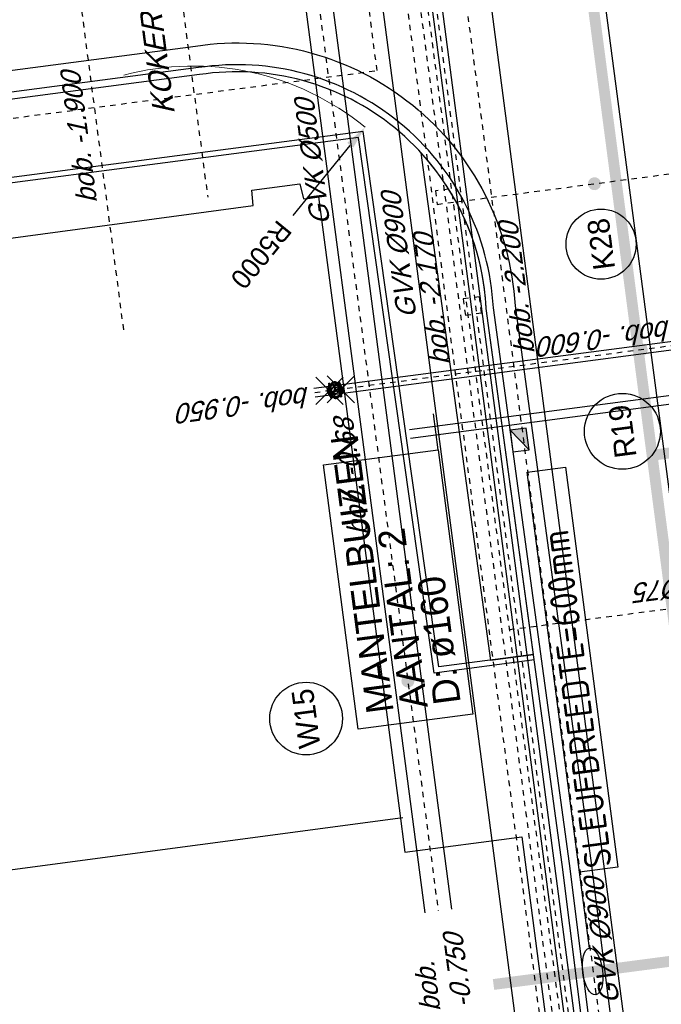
# Model space of a CAD drawing. Header units: metres. Extents: x 118052 to 118564, y 454784 to 455719.
# Tile 50 of 160: x 118233 to 118245, y 455247 to 455265. Entities that reach past the tile are written whole.
import ezdxf
from ezdxf.enums import TextEntityAlignment as Align

# ---------------------------------------------------------------- set-up
doc = ezdxf.new("R2010")
doc.units = ezdxf.units.M
doc.header["$LTSCALE"] = 0.5
doc.header["$PDMODE"] = 3
doc.header["$PDSIZE"] = 0.25
for name, pattern in [('DASHED', [19.05, 12.7, -6.35]), ('Tauw_HIDDEN', [9.525, 6.35, -3.175]), ('Tauw_L_Center1', [13, 8, -1.67, 1.66, -1.67]), ('Tauw_L_Center2', [6.499, 4, -0.833, 0.833, -0.833])]:
    doc.linetypes.add(name, pattern=pattern)
for name, color, linetype in [('_gebouwen', 7, 'Continuous'), ('_hatch sierplantsoenen', 96, 'Continuous'), ('_molgoot', 7, 'Continuous'), ('_ob10', 7, 'Continuous'), ('_straatkolk', 7, 'Continuous'), ('_tb13', 7, 'Continuous'), ('BHV plan', 7, 'Continuous'), ('EL_N_A_EB00----REVISIE~-_-----', 1, 'Continuous'), ('GRAAFWERKZAAMHEDEN', 6, 'Continuous'), ('KABELLOOP', 6, 'Continuous'), ('Koningsstal VIEUWPORT', 254, 'Continuous'), ('OL55_HAAG', 86, 'Continuous'), ('ZU_N_-_AB00----ONDERDEEL__18_^200~N_-----', 7, 'Continuous'), ('ZU_N_-_AB00----ONDERDEEL__20_^200~M_-----', 7, 'Continuous'), ('ZU_N_-_AL999---LK_pvc125_sdr34__20_^200~M_-----', 7, 'Continuous'), ('ZU_N_-_AL999---LP_PE-75_sdr00__18_^200~-_-----', 7, 'Continuous'), ('ZU_N_-_AL999---LS_gvk900_vgr05__18_^200~-_-----', 7, 'Continuous'), ('ZU_N_-_AL999---LW_gvk500_sdr00__18_^200~N_-----', 7, 'Continuous'), ('ZU_N_-_AL999---LW_gvk500_vgr05__18_^200~-_-----', 7, 'Continuous'), ('ZU_N_-_AL999---LW_gvk500_vgr05__18_^200~N_-----', 7, 'Continuous'), ('ZU_N_-_AL999---LW_gvk500_vgr05__20_^200~M_-----', 7, 'Continuous'), ('ZU_N_-_AL999---LW_gvk900_vgr05__18_^200~-_-----', 7, 'Continuous'), ('ZU_N_-_AL999---LW_gvk900_vgr05__18_^200~N_-----', 7, 'Continuous'), ('ZU_N_-_AL999---LW_pvc160_vbr11__18_^200~N_-----', 7, 'Continuous'), ('ZU_N_-_AL999---LW_pvc160_vbr11__20_^200~M_-----', 7, 'Continuous'), ('ZU_N_-_DX1AMA--_maatvoering_BGRN_18_^200~-_-----', 7, 'Continuous'), ('ZU_N_-_EL999---LB_PE-110_sdr00~H_-----', 2, 'Tauw_L_Center2'), ('ZU_N_-_EL999---LK_pvc125_sdr34~H_-----', 2, 'Tauw_L_Center2'), ('ZU_N_-_EL999---LP_PE-75_sdr00~H_-----', 2, 'Tauw_L_Center2'), ('ZU_N_-_EL999---LR_PE-110_sdr00~H_-----', 2, 'Tauw_L_Center2'), ('ZU_N_-_EL999---LW_gvk500_sdr00~H_-----', 2, 'Tauw_L_Center2'), ('ZU_N_-_EL999---LW_gvk500_vgr05~H_-----', 2, 'Tauw_L_Center2'), ('ZU_N_-_EL999---LW_gvk500_vgr05~W_-----', 2, 'Continuous'), ('ZU_N_-_EL999---LW_gvk900_vgr05~H_-----', 2, 'Tauw_L_Center1'), ('ZU_N_-_EL999---LW_gvk900_vgr05~W_-----', 2, 'Continuous'), ('ZU_N_-_EL999---LW_pvc160_vbr11~H_-----', 2, 'Tauw_L_Center2'), ('ZU_N_-_EL999---LW_pvc160_vbr11~W_-----', 8, 'Continuous'), ('ZU_N_-_EL999---SYM_STRAATKOLK~-_----c', 7, 'Tauw_L_Center2'), ('ZU_N_-_ML999---LK_pvc125_sdr34__20_^200~M_-----', 7, 'Continuous'), ('ZU_N_-_ML999---LW_gvk500_vgr05__20_^200~M_-----', 7, 'Continuous'), ('ZU_N_-_ML999---LW_pvc160_vbr11__20_^200~M_-----', 7, 'Continuous'), ('ZU_N_A_EL999---L__GY-AFSLUITER-150_pn10~W_-----', 8, 'Continuous'), ('ZU_N_D_EB00----ONDERDEEL~-_---H-', 2, 'Tauw_HIDDEN')]:
    doc.layers.add(name, color=color, linetype=linetype)
doc.styles.add('BURO-025', font='Isocp.shx', dxfattribs={"height": 500})
doc.styles.add('TAUW-ISOCP', font='tcb_isocp.shx')
doc.styles.add('tcb_isocp', font='tcb_isocp.shx')
doc.dimstyles.new('tzu18-dot_^200', dxfattribs={"dimscale": 200, "dimtxt": 1.8, "dimasz": 3, "dimexe": 2, "dimexo": 0, "dimgap": 0.5, "dimtad": 1, "dimdec": 0, "dimzin": 0, "dimdsep": 46, "dimtxsty": 'TAUW-ISOCP', "dimblk": 'DOTSMALL', "dimcen": 2, "dimdle": 1.5, "dimclre": 8, "dimadec": 0, "dimazin": 0, "dimtp": 1, "dimtm": 1, "dimtfac": 1, "dimtix": 1, "dimtmove": 1, "dimatfit": 3, "dimldrblk": 'DOTSMALL', "dimfxl": 1, "dimtvp": 0.5, "dimtolj": 1, "dimtzin": 0, "dimlwd": -1, "dimlwe": 5, "dimarcsym": 0})

# ---------------------------------------------------------------- blocks, each defined once
blk = doc.blocks.new('*U9')
at = {"layer": '_straatkolk'}
blk.add_hatch(color=256, dxfattribs=at).paths.add_polyline_path([(0.2, -0.15), (0.2, 0.15), (-0.2, -0.15)])
blk.add_lwpolyline([(0.2, -0.15), (0.2, 0.15), (-0.2, 0.15), (-0.2, -0.15)], close=True, dxfattribs=at)
blk.add_lwpolyline([(-0.2, -0.15), (0.2, 0.15)], dxfattribs=at)
blk = doc.blocks.new('meAF150T')
at = {"color": 0}
for p, q in [((0, -105), (0, 105)), ((5, 140), (25, 140)), ((5, 80), (5, 140)), ((5, -140), (5, 80)), ((25, 80), (25, 140)), ((25, 85), (35, 85)), ((25, 85), (25, -85)), ((37, 76), (37, -75)), ((173, 76), (173, -75)), ((185, 85), (175, 85)), ((185, 140), (185, 85)), ((185, 140), (205, 140)), ((185, -85), (185, 85)), ((205, 140), (205, -80)), ((210, 105), (210, -105)), ((25, -140), (5, -140)), ((35, -85), (25, -85)), ((25, -140), (25, -85)), ((185, -85), (175, -85)), ((185, -80), (185, -140)), ((205, -140), (185, -140)), ((205, -80), (205, -140))]:
    blk.add_line(p, q, dxfattribs=at)
at = {"color": 251}
for p, q in [((97, 80), (97, 20)), ((113, 80), (113, 20)), ((28, -39), (81, -9)), ((36, -52), (88, -22)), ((174, -52), (122, -22)), ((182, -39), (129, -9))]:
    blk.add_line(p, q, dxfattribs=at)
for radius in [142, 135, 8.29]:
    blk.add_circle((105, -4), radius, dxfattribs=at)
at = {"color": 0}
blk.add_circle((105, -4), 61.8, dxfattribs=at)
at = {"color": 251}
for centre, radius, start, end in [((105, -4), 123, 111.1267, 188.8733), ((105, -4), 115, 111.1267, 188.8733), ((72, 80), 32.3, 0, 111.1267), ((72, 80), 25, 0, 111.1267), ((105, -4), 19.3, 126.6559, 173.3441), ((88, 20), 10, 306.6559, 0), ((138, 80), 32.3, 68.8733, 180), ((138, 80), 25, 68.8733, 180), ((123, 20), 10, 180, 233.3441), ((105, -4), 19.3, 6.6559, 53.3441), ((105, -4), 115, 351.1267, 68.8733), ((105, -4), 123, 351.1267, 68.8733), ((16, -18), 32.3, 188.8733, 300), ((16, -18), 25, 188.8733, 300), ((48, -74), 32.3, 120, 231.1267), ((48, -74), 25, 120, 231.1267), ((105, -4), 123, 231.1267, 308.8733), ((105, -4), 115, 231.1267, 308.8733), ((76, 0), 10, 300, 353.3441), ((93, -31), 10, 66.6559, 120), ((105, -4), 19.3, 246.6559, 293.3441), ((117, -31), 10, 60, 113.3441), ((134, 0), 10, 186.6559, 240), ((162, -74), 25, 308.8733, 60), ((194, -18), 32.3, 240, 351.1267), ((162, -74), 32.3, 308.8733, 60), ((194, -18), 25, 240, 351.1267)]:
    blk.add_arc(centre, radius, start, end, dxfattribs=at)
at = {"color": 0}
for centre, start, end in [((105, 85), 0, 180), ((105, -85), 180, 0)]:
    blk.add_arc(centre, 70, start, end, dxfattribs=at)
for p in [(0, 0), (0, 0), (210, 0), (210, 0)]:
    blk.add_point(p, dxfattribs=at)
blk = doc.blocks.new('*D165')
at = {"layer": 'Defpoints', "color": 0, "transparency": 16777216}
for p in [(-198347, 12000), (-194917, 8362)]:
    blk.add_point(p, dxfattribs=at)
at = {"layer": 'ZU_N_-_DX1AMA--_maatvoering_BGRN_18_^200~-_-----', "transparency": 16777216}
blk.add_line((-196355, 9888), (-195214, 8676), dxfattribs=at)
at = {"layer": 'ZU_N_-_DX1AMA--_maatvoering_BGRN_18_^200~-_-----', "color": 8, "lineweight": 5, "transparency": 16777216}
blk.add_arc((-198347, 12000), 5000, 313.3139, 7.4163, dxfattribs=at)
at = {"layer": 'ZU_N_-_DX1AMA--_maatvoering_BGRN_18_^200~-_-----', "transparency": 16777216}
blk.add_solid([(-195266, 8627), (-195161, 8726), (-194917, 8362)], dxfattribs=at)
at = {"layer": 'ZU_N_-_DX1AMA--_maatvoering_BGRN_18_^200~-_-----', "transparency": 16777216, "insert": (-196996, 10567), "char_height": 360, "attachment_point": 5, "rotation": 133.3139, "style": 'TAUW-ISOCP'}
blk.add_mtext('\\A1;R5000', dxfattribs=at)
blk = doc.blocks.new('_DotSmall')
at = {"color": 0, "linetype": 'ByBlock', "const_width": 0.5}
blk.add_lwpolyline([(-0.0625, 0, 1), (0.0625, 0, 1)], format="xyb", close=True, dxfattribs=at)
blk = doc.blocks.new('A$C6DFC50BF')
at = {"layer": 'GRAAFWERKZAAMHEDEN'}
for p, q in [((61530, -51574), (61530, -58783)), ((61690, -51574), (61690, -58783)), ((61249, -52053), (61914, -52053)), ((51790, -53623), (53204, -53623))]:
    blk.add_line(p, q, dxfattribs=at)
for points in [[(56342, -49923), (61249, -49923), (61249, -52053), (56342, -52053)], [(53204, -53623), (60627, -53623), (60627, -54336), (53204, -54336)]]:
    blk.add_lwpolyline(points, close=True, dxfattribs=at)
blk.add_ellipse((51358, -53623), major_axis=(432, 0), ratio=0.422923, dxfattribs=at)
at = {"layer": 'KABELLOOP', "linetype": 'DASHED', "const_width": 200}
for points in [[(51358, -55944), (51358, -51782)], [(60638, -55944), (60639, -59424)]]:
    blk.add_lwpolyline(points, dxfattribs=at)
blk.add_lwpolyline([(186089, -55944), (-17582, -55944)], close=True, dxfattribs=at)
at = {"layer": 'GRAAFWERKZAAMHEDEN', "color": 2}
for s, p in [('MANTELBUIZEN', (56581, -50614)), ('AANTAL: 2', (56581, -51247)), ('D: ø160', (56581, -51859))]:
    blk.add_text(s, height=500, rotation=359.9837, dxfattribs=at).set_placement(p)
at = {"layer": 'GRAAFWERKZAAMHEDEN', "color": 2, "style": 'BURO-025'}
blk.add_text('SLEUFBREEDTE=600mm', height=500, rotation=359.9837, dxfattribs=at).set_placement((53238, -54232))
blk = doc.blocks.new('Leidingen')
at = {"layer": 'ZU_N_-_EL999---LB_PE-110_sdr00~H_-----'}
for points in [[(-197448.1, 38791.9), (-197384.1, 37406.3), (-196697, 35118.3), (-196141.3, 34020.2), (-195502.7, 33075.3), (-193898.5, 32372.6), (-193898.5, 31207.8), (-193912.6, 8006.5), (-187115, 8006.5), (-187115, 7068.1)], [(-189750.6, 7068.1), (-274747.5, 7068.1)]]:
    blk.add_lwpolyline(points, dxfattribs=at)
at = {"layer": 'ZU_N_-_EL999---LK_pvc125_sdr34~H_-----'}
blk.add_lwpolyline([(-196248, 6980.2), (-196248, 7230.2), (-196498, 7230.2), (-196498, 1656.8)], dxfattribs=at)
at = {"layer": 'ZU_N_-_EL999---LP_PE-75_sdr00~H_-----', "flags": 128}
blk.add_lwpolyline([(-118553.2, 6962), (-242100.9, 6918.1), (-260870, 6918.1), (-260870, -569.1), (-260870, -22082.4), (-262858.1, -22082.4)], dxfattribs=at)
at = {"layer": 'ZU_N_-_EL999---LP_PE-75_sdr00~H_-----'}
blk.add_lwpolyline([(-204432.2, 6932.9), (-204432.2, 424.2)], dxfattribs=at)
at = {"layer": 'ZU_N_-_EL999---LR_PE-110_sdr00~H_-----'}
blk.add_lwpolyline([(-243248.2, 6768.1), (-93379.2, 6768.1, -0.1316525), (-90879.2, 6098.3), (-85840.8, 3189.4)], format="xyb", dxfattribs=at)
at = {"layer": 'ZU_N_-_EL999---LW_gvk500_sdr00~H_-----'}
blk.add_line((-198035.7, 13253.5), (-178012.5, 13253.5), dxfattribs=at)
at = {"layer": 'ZU_N_-_EL999---LW_gvk500_vgr05~H_-----'}
blk.add_lwpolyline([(-153708, 11108.9), (-153707.3, 9682.9, -0.4142136), (-154456.9, 8932.4), (-209397.5, 8902.7)], format="xyb", dxfattribs=at)
at = {"layer": 'ZU_N_-_EL999---LW_gvk500_vgr05~W_-----'}
for points in [[(-153958, 11108.9), (-153957.3, 9682.7, -0.4142136), (-154457, 9182.4), (-209397.7, 9152.7)], [(-153458, 11108.9), (-153457.3, 9683, -0.4142136), (-154456.7, 8682.4), (-209397.4, 8652.7)]]:
    blk.add_lwpolyline(points, format="xyb", dxfattribs=at)
at = {"layer": 'ZU_N_-_EL999---LW_gvk900_vgr05~H_-----'}
for points in [[(-221527.9, 14778.6), (-221517.2, 8493.3, 0.4137152), (-220320.2, 7298.3), (-174635.4, 7298.3, 0.4142136), (-173438.4, 8495.3), (-173438.4, 9789.3, 0.0000367), (-173438.4, 9789.5), (-173438.4, 9904)], [(-241353.5, 8700.8), (-241353.5, 7410.2, 0.4142136), (-240156.5, 6213.2), (-134155.4, 6213.2, 0.4142136), (-132958.4, 7410.2), (-132958.4, 9548.4)]]:
    blk.add_lwpolyline(points, format="xyb", dxfattribs=at)
at = {"layer": 'ZU_N_-_EL999---LW_gvk900_vgr05~W_-----'}
for points in [[(-221977.9, 14777.8), (-221967.2, 8492.5, 0.4137152), (-220320.2, 6848.3), (-174635.4, 6848.3, 0.4142136), (-172988.4, 8495.3), (-172988.4, 9789.3, 0.0000367), (-172988.4, 9789.5), (-172990.9, 26690.7)], [(-221077.9, 14779.4), (-221067.2, 8494.1, 0.4137152), (-220320.2, 7748.3), (-174635.4, 7748.3, 0.4142136), (-173888.4, 8495.3), (-173888.4, 9789.3, 0.0000367), (-173888.4, 9789.4), (-173890.9, 26690.6)], [(-241803.5, 8700.8), (-241803.5, 7410.2, 0.4142136), (-240156.5, 5763.2), (-134155.4, 5763.2, 0.4142136), (-132508.4, 7410.2), (-132508.4, 9548.4)], [(-240903.5, 8700.8), (-240903.5, 7410.2, 0.4142136), (-240156.5, 6663.2), (-134155.4, 6663.2, 0.4142136), (-133408.4, 7410.2), (-133408.4, 9548.4)]]:
    blk.add_lwpolyline(points, format="xyb", dxfattribs=at)
at = {"layer": 'ZU_N_-_EL999---LW_pvc160_vbr11~H_-----'}
blk.add_lwpolyline([(-200783.1, 425.8), (-200782, 1391.9, -0.1986391), (-200758, 1449.8), (-199665.8, 2542, 0.1989583), (-199641.7, 2600), (-199643, 9921.2)], format="xyb", dxfattribs=at)
at = {"layer": 'ZU_N_-_EL999---LW_pvc160_vbr11~W_-----'}
for points in [[(-200863.1, 425.9), (-200862, 1392, -0.1986391), (-200814.6, 1506.3), (-199722.3, 2598.6, 0.1989583), (-199721.7, 2600), (-199723, 9921.2)], [(-200703.1, 425.7), (-200702, 1391.8, -0.1986391), (-200701.5, 1393.2), (-199609.2, 2485.5, 0.1989583), (-199561.7, 2600), (-199563, 9921.2)]]:
    blk.add_lwpolyline(points, format="xyb", dxfattribs=at)
at = {"layer": 'ZU_N_-_EL999---SYM_STRAATKOLK~-_----c', "lineweight": -3}
blk.add_lwpolyline([(-198586.4, 6680.2), (-198286.4, 6680.2), (-198286.4, 6980.2), (-198586.4, 6980.2)], close=True, dxfattribs=at)
at = {"layer": 'ZU_N_-_ML999---LK_pvc125_sdr34__20_^200~M_-----', "flags": 128}
blk.add_lwpolyline([(-196498, 4308.2, 0, 0, 0), (-196378.1, 4305.6, 0, 91.8, 0), (-196387.2, 4305.8, 91.8, 169.7, 0), (-196413.2, 4306.3, 169.7, 221.7, 0), (-196452.1, 4307.2, 221.7, 240, 0), (-196498, 4308.2, 240, 221.7, 0), (-196544, 4309.2, 221.7, 169.7, 0), (-196582.9, 4310, 169.7, 91.8, 0), (-196608.9, 4310.6, 91.8, 0, 0), (-196618, 4310.8, 0, 0, 0), (-196498, 4308.2, 0, 0, 0), (-196971.4, 4318.4, 0, 0, 0)], format="xyseb", dxfattribs=at)
at = {"layer": 'ZU_N_-_ML999---LK_pvc125_sdr34__20_^200~M_-----'}
blk.add_circle((-197617, 4332.4), 645.8, dxfattribs=at)
at = {"layer": 'ZU_N_-_ML999---LW_gvk500_vgr05__20_^200~M_-----', "flags": 128}
blk.add_lwpolyline([(-205128.7, 8905, 0, 0, 0), (-205102.2, 8788, 0, 91.8, 0), (-205104.3, 8796.9, 91.8, 169.7, 0), (-205110, 8822.2, 169.7, 221.7, 0), (-205118.6, 8860.2, 221.7, 240, 0), (-205128.7, 8905, 240, 221.7, 0), (-205138.8, 8949.8, 221.7, 169.7, 0), (-205147.4, 8987.8, 169.7, 91.8, 0), (-205153.1, 9013.1, 91.8, 0, 0), (-205155.1, 9022.1, 0, 0, 0), (-205128.7, 8905, 0, 0, 0), (-205421.7, 10201.6, 0, 0, 0)], format="xyseb", dxfattribs=at)
at = {"layer": 'ZU_N_-_ML999---LW_gvk500_vgr05__20_^200~M_-----'}
blk.add_circle((-205569.3, 10854.8), 669.6, dxfattribs=at)
at = {"layer": 'ZU_N_-_ML999---LW_pvc160_vbr11__20_^200~M_-----', "flags": 128}
blk.add_lwpolyline([(-199642, 3852.2, 0, 0, 0), (-199529.5, 3810.3, 0, 91.8, 0), (-199538.1, 3813.5, 91.8, 169.7, 0), (-199562.5, 3822.5, 169.7, 221.7, 0), (-199599, 3836.2, 221.7, 240, 0), (-199642, 3852.2, 240, 221.7, 0), (-199685, 3868.3, 221.7, 169.7, 0), (-199721.5, 3881.9, 169.7, 91.8, 0), (-199745.8, 3891, 91.8, 0, 0), (-199754.4, 3894.2, 0, 0, 0), (-199642, 3852.2, 0, 0, 0), (-200430.5, 4146.5, 0, 0, 0)], format="xyseb", dxfattribs=at)
at = {"layer": 'ZU_N_-_ML999---LW_pvc160_vbr11__20_^200~M_-----'}
blk.add_circle((-201085.1, 4390.8), 698.8, dxfattribs=at)
at = {"layer": 'ZU_N_D_EB00----ONDERDEEL~-_---H-'}
blk.add_lwpolyline([(-181347.1, 11404.5), (-195819.1, 11403.2)], dxfattribs=at)
at = {"layer": 'EL_N_A_EB00----REVISIE~-_-----'}
blk.add_blockref('A$C6DFC50BF', (-262229.9, 59850.1), dxfattribs=at)
at = {"layer": 'ZU_N_A_EL999---L__GY-AFSLUITER-150_pn10~W_-----', "rotation": 270.0101344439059}
blk.add_blockref('meAF150T', (-199643, 9643.1), dxfattribs=at)
at = {"layer": 'ZU_N_-_AB00----ONDERDEEL__18_^200~N_-----', "style": 'tcb_isocp', "oblique": 20.00024}
blk.add_text('bob. -1.900', height=360, rotation=0.00544, dxfattribs=at).set_placement((-195647.9, 13434.9))
at = {"layer": 'ZU_N_-_AB00----ONDERDEEL__20_^200~M_-----', "style": 'tcb_isocp', "oblique": 20.00024}
blk.add_text('KOKER W14', height=400, dxfattribs=at).set_placement((-194215.6, 11801.3))
at = {"layer": 'ZU_N_-_AL999---LK_pvc125_sdr34__20_^200~M_-----', "style": 'tcb_isocp'}
blk.add_text('K28', height=400, dxfattribs=at).set_placement((-197617, 4332.4), align=Align.MIDDLE)
at = {"layer": 'ZU_N_-_AL999---LP_PE-75_sdr00__18_^200~-_-----', "style": 'tcb_isocp', "oblique": 20.00024}
blk.add_text('PE %%12975', height=360, rotation=90, dxfattribs=at).set_placement((-203887.3, 2843.7))
at = {"layer": 'ZU_N_-_AL999---LS_gvk900_vgr05__18_^200~-_-----', "style": 'tcb_isocp', "oblique": 20.00024}
blk.add_text('GVK %%129900', height=360, dxfattribs=at).set_placement((-198511.4, 7874.3))
at = {"layer": 'ZU_N_-_AL999---LW_gvk500_sdr00__18_^200~N_-----', "style": 'tcb_isocp', "oblique": 20.00024}
for s, p in [('bob.', (-211227.2, 9097.9)), ('-0.750', (-211226.9, 8515))]:
    blk.add_text(s, height=360, rotation=0.03102, dxfattribs=at).set_placement(p)
at = {"layer": 'ZU_N_-_AL999---LW_gvk500_vgr05__18_^200~-_-----', "style": 'tcb_isocp', "oblique": 20.00024}
blk.add_text('GVK %%129500', height=360, rotation=0.01694, dxfattribs=at).set_placement((-196601.6, 9231.1))
at = {"layer": 'ZU_N_-_AL999---LW_gvk500_vgr05__18_^200~N_-----', "style": 'TAUW-ISOCP', "oblique": 20.00024}
blk.add_text('bob. -0.68', height=360, rotation=0.03102, dxfattribs=at).set_placement((-202358.9, 9281.7))
at = {"layer": 'ZU_N_-_AL999---LW_gvk500_vgr05__20_^200~M_-----', "style": 'TAUW-ISOCP'}
blk.add_text('W15', height=400, dxfattribs=at).set_placement((-205569.3, 10854.8), align=Align.MIDDLE)
at = {"layer": 'ZU_N_-_AL999---LW_gvk900_vgr05__18_^200~-_-----', "style": 'tcb_isocp', "oblique": 20.00024}
blk.add_text('GVK %%129900 ', height=360, dxfattribs=at).set_placement((-211510.1, 5810.3))
at = {"layer": 'ZU_N_-_AL999---LW_gvk900_vgr05__18_^200~N_-----', "style": 'tcb_isocp', "oblique": 20.00024}
blk.add_text('bob. -2.170', height=360, rotation=360, dxfattribs=at).set_placement((-199449.4, 7378.6))
blk.add_text('bob. -2.200', height=360, dxfattribs=at).set_placement((-199447.7, 5804.1))
at = {"layer": 'ZU_N_-_AL999---LW_pvc160_vbr11__18_^200~N_-----', "style": 'tcb_isocp', "oblique": 20.00024}
for s, p in [('bob. -0.950', (-199519.4, 10008.1)), ('bob. -0.600', (-199165.9, 3254.8))]:
    blk.add_text(s, height=360, rotation=90.01014, dxfattribs=at).set_placement(p)
at = {"layer": 'ZU_N_-_AL999---LW_pvc160_vbr11__20_^200~M_-----', "style": 'tcb_isocp'}
blk.add_text('R19', height=400, dxfattribs=at).set_placement((-201085.1, 4390.8), align=Align.MIDDLE)
at = {"layer": 'ZU_N_-_DX1AMA--_maatvoering_BGRN_18_^200~-_-----'}
dim = blk.add_radius_dim(center=(-198347.3, 12000.2), mpoint=(-194917.3, 8362.1), dimstyle='tzu18-dot_^200', override={"dimasz": 2.16, "dimexe": 0, "dimgap": 0.6, "dimtad": 0, "dimcen": 0.1, "dimdle": 0, "dimclrd": 256, "dimclrt": 256, "dimadec": 2, "dimtm": 0, "dimtofl": 0, "dimtmove": 0, "dimtvp": 0}, dxfattribs=at)
dim.commit()
dim.dimension.update_dxf_attribs({"geometry": '*D165', "text_midpoint": (-196996.4, 10567.3), "dimtype": 164})

msp = doc.modelspace()

# ---------------------------------------------------------------- hatches: boundary and pattern name
at = {"layer": '_hatch sierplantsoenen'}
h = msp.add_hatch(dxfattribs=at)
h.set_pattern_fill('AR-CONC', color=252, scale=0.01, style=0)
h.set_pattern_definition([(147.4532, (118257.7114, 455176.6129), (-0.07828, 1.82713), [0.1905, -2.0955]), (92.4532, (118257.7114, 455176.613), (-1.84871, -0.597284), [0.1524, -1.6764]), (197.9042, (118257.7049, 455176.7652), (-1.92698, 1.229854), [0.1619, -1.7809]), (143.6374, (118257.2077, 455176.547), (0.065235, 2.74242), [0.28575, -3.14325]), (194.089, (118257.2131, 455176.7756), (-2.7613, 2.03303), [0.24285, -2.67135]), (88.6372, (118257.2077, 455176.547), (-2.7613, 2.03304), [0.2286, -2.5146]), (118.4532, (118257.3007, 455176.8154), (0.817344, 1.635995), [0.1905, -2.0955]), (63.4532, (118257.3007, 455176.8154), (-1.906485, 0.373875), [0.1524, -1.6764]), (168.9046, (118257.3688, 455176.9517), (-1.089145, 2.009866), [0.1619, -1.7809]), (134.9532, (118257.7114, 455176.6129), (-0.842413, -0.079057), [0, -1.65608, 0, -1.7018, 0, -1.68275]), (104.9532, (118257.7114, 455176.6129), (-1.080018, 0.5326), [0, -0.97028, 0, -1.61798, 0, -0.64135]), (64.9532, (118257.7849, 455176.0513), (-0.119081, 1.351881), [0, -0.635, 0, -1.9812, 0, -2.6289]), (54.9532, (118257.8178, 455175.7994), (-0.444265, 1.435794), [0, -0.8255, 0, -1.31572, 0, -1.8669])])
h.paths.add_polyline_path([(118242.424, 455249.64), (118242.5, 455249.059, -0.150074), (118242.77, 455249.182, -0.220008), (118243.174, 455249.056), (118243.152, 455249.234), (118243.085, 455249.726)])

# ---------------------------------------------------------------- linework, layer by layer
at = {"layer": '_gebouwen'}
msp.add_line((118240.224, 455250.09), (118222.81, 455247.772), dxfattribs=at)
msp.add_lwpolyline([(118222.174, 455236.487), (118219.41, 455257.588), (118219.323, 455258.888), (118237.471, 455261.33), (118237.449, 455261.613), (118238.33, 455261.732), (118238.396, 455261.454), (118238.674, 455261.492), (118240.153, 455250.264), (118240.259, 455249.457), (118242.411, 455249.739), (118243.773, 455239.353)], dxfattribs=at)
at = {"layer": '_molgoot'}
msp.add_lwpolyline([(118203.385, 455307.766), (118205.328, 455312.09, -0.275334), (118207.434, 455313.641), (118220.659, 455315.32), (118229.672, 455316.463, -0.43143), (118235.529, 455311.609), (118237.765, 455294.235), (118240.11, 455276.475, -0.407867), (118235.608, 455270.307), (118213.295, 455267.34), (118214.012, 455261.941, -0.385506), (118212, 455259.169), (118210.875, 455259.035), (118211.232, 455256.139), (118214.247, 455253.892), (118218.391, 455254.397), (118217.759, 455259.426, -0.416884), (118219.86, 455262.091), (118228.47, 455263.218), (118236.412, 455264.261, -0.442244), (118242.283, 455259.489), (118243.678, 455249.303), (118245.523, 455234.588), (118248.05, 455215.122)], format="xyb", dxfattribs=at)
at = {"layer": '_ob10'}
for points in [[(118242.638, 455252.988), (118240.796, 455252.747), (118239.408, 455262.581), (118218.274, 455259.816)], [(118242.625, 455253.087), (118240.881, 455252.859), (118239.493, 455262.693), (118218.282, 455259.918)]]:
    msp.add_lwpolyline(points, dxfattribs=at)
at = {"layer": '_tb13'}
for points in [[(118216.116, 455171.996), (118217.51, 455173.266), (118222.306, 455173.918), (118222.981, 455168.766), (118226.376, 455169.211, 0.209949), (118231.761, 455167.334), (118245.944, 455169.24, 0.435062), (118252.591, 455177.288), (118250.885, 455190.111), (118247.653, 455215.071), (118245.126, 455234.537), (118243.281, 455249.251), (118241.885, 455259.451, 0.443492), (118236.468, 455263.865), (118228.522, 455262.822), (118219.908, 455261.694, 0.417287), (118218.156, 455259.475), (118218.838, 455254.048), (118214.137, 455253.475), (118212.805, 455254.468)], [(118216.029, 455172.092), (118217.452, 455173.389), (118222.417, 455174.064), (118223.093, 455168.911), (118226.422, 455169.346, 0.212013), (118231.747, 455167.463), (118245.927, 455169.369, 0.4384), (118252.453, 455177.341), (118250.756, 455190.094), (118247.524, 455215.054), (118244.997, 455234.521), (118243.152, 455249.234), (118241.755, 455259.439, 0.443932), (118236.486, 455263.736), (118228.539, 455262.693), (118219.924, 455261.565, 0.417446), (118218.285, 455259.491), (118218.983, 455253.935), (118214.101, 455253.34), (118212.723, 455254.362)]]:
    msp.add_lwpolyline(points, format="xyb", dxfattribs=at)
at = {"layer": 'BHV plan', "color": 2, "linetype": 'Continuous'}
msp.add_line((118256.564, 455168.784), (118230.082, 455370.759), dxfattribs=at)
at = {"layer": 'OL55_HAAG'}
msp.add_lwpolyline([(118241.832, 455252.983), (118242.625, 455253.087), (118241.755, 455259.439, 0.174548), (118240.555, 455262.303), (118241.832, 455252.979)], format="xyb", dxfattribs=at)

# ---------------------------------------------------------------- block references
at = {"layer": '_molgoot', "rotation": 97.45761760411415}
msp.add_blockref('*U9', (118242.367, 455257.028), dxfattribs=at)
at = {"layer": 'Koningsstal VIEUWPORT', "color": 6, "xscale": 0.0009975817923, "yscale": 0.0009975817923, "zscale": 0.0009975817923, "rotation": 97.46987594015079}
msp.add_blockref('Leidingen', (118222.52, 455456.651), dxfattribs=at)

doc.saveas('drawing.dxf')
